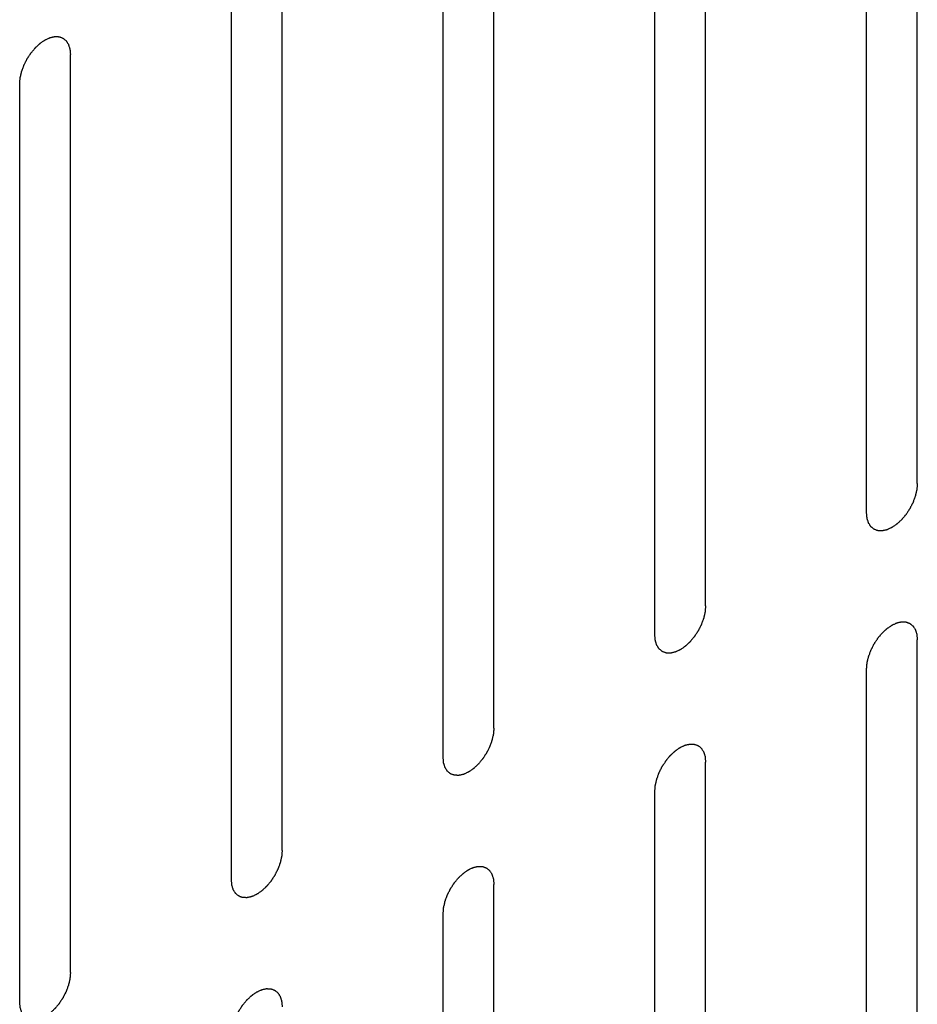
# Model space of a CAD drawing. Header units: inches. Extents: x 5 to 265, y 5 to 171.
# Tile 157 of 212: x 197.368 to 198.307, y 139.102 to 140.131. Entities that reach past the tile are written whole.
import ezdxf

# ---------------------------------------------------------------- set-up
doc = ezdxf.new("R2010")
doc.units = ezdxf.units.IN
doc.header["$LTSCALE"] = 14.96
doc.header["$MEASUREMENT"] = 0
doc.layers.get('0').update_dxf_attribs({"linetype": 'CONTINUOUS'})

msp = doc.modelspace()

# ---------------------------------------------------------------- linework, layer by layer
at = {"color": 7, "linetype": 'Continuous'}
for p, q in [((198.3065, 139.6467), (198.3065, 140.6061)), ((198.2535, 139.6161), (198.2535, 140.5755)), ((198.0852, 139.5189), (198.0852, 140.4783)), ((198.0321, 139.4883), (198.0321, 140.4477)), ((197.8639, 139.3911), (197.8639, 140.3505)), ((197.8108, 139.3605), (197.8108, 140.3199)), ((197.6425, 139.2633), (197.6425, 140.2227)), ((197.5895, 139.2327), (197.5895, 140.1921)), ((197.4212, 139.1356), (197.4212, 140.095)), ((197.3682, 139.1049), (197.3682, 140.0643)), ((198.3065, 138.524), (198.3065, 139.4834)), ((198.2535, 138.4934), (198.2535, 139.4528)), ((198.0852, 138.3962), (198.0852, 139.3556)), ((198.0321, 138.3656), (198.0321, 139.325)), ((197.8639, 138.2684), (197.8639, 139.2278)), ((197.8108, 138.2378), (197.8108, 139.1972))]:
    msp.add_line(p, q, dxfattribs=at)
for points in [[(197.3682, 140.0643), (197.3682, 140.0649), (197.3683, 140.0659), (197.3684, 140.0675), (197.3685, 140.0688), (197.3686, 140.0697), (197.3687, 140.0702), (197.3687, 140.0706), (197.3688, 140.071), (197.3689, 140.0715), (197.3691, 140.0725), (197.3694, 140.0739), (197.3697, 140.0752), (197.37, 140.0762), (197.3701, 140.0768), (197.3702, 140.0772), (197.3703, 140.0776), (197.3705, 140.0781), (197.3709, 140.0791), (197.3714, 140.0805), (197.3719, 140.0819), (197.3723, 140.0829), (197.3725, 140.0834), (197.3726, 140.0838), (197.3728, 140.0843), (197.3731, 140.0848), (197.3736, 140.0858), (197.3743, 140.0872), (197.375, 140.0885), (197.3755, 140.0895), (197.3757, 140.0901), (197.3759, 140.0905), (197.3762, 140.0909), (197.3765, 140.0914), (197.3771, 140.0923), (197.3779, 140.0935), (197.3788, 140.0948), (197.3794, 140.0957), (197.3797, 140.0962), (197.3799, 140.0966), (197.3802, 140.0969), (197.3806, 140.0974), (197.3813, 140.0982), (197.3822, 140.0993), (197.3832, 140.1004), (197.3838, 140.1012), (197.3842, 140.1017), (197.3845, 140.102), (197.3848, 140.1023), (197.3852, 140.1027), (197.3859, 140.1034), (197.387, 140.1043), (197.388, 140.1053), (197.3887, 140.106), (197.3891, 140.1063), (197.3894, 140.1067), (197.3898, 140.1069), (197.3902, 140.1072), (197.391, 140.1077), (197.3921, 140.1085), (197.3932, 140.1092), (197.3939, 140.1097), (197.3944, 140.11), (197.3947, 140.1103), (197.395, 140.1104), (197.3954, 140.1106), (197.3962, 140.111), (197.3973, 140.1115), (197.3983, 140.112), (197.3991, 140.1123), (197.3995, 140.1125), (197.3998, 140.1127), (197.4002, 140.1127), (197.4006, 140.1128), (197.4013, 140.113), (197.4023, 140.1132), (197.4034, 140.1135), (197.4041, 140.1136), (197.4045, 140.1137), (197.4048, 140.1138), (197.4051, 140.1138), (197.4055, 140.1138), (197.4061, 140.1137), (197.4071, 140.1137), (197.408, 140.1137), (197.4087, 140.1137), (197.4091, 140.1136), (197.4094, 140.1136), (197.4096, 140.1135), (197.41, 140.1134), (197.4106, 140.1132), (197.4114, 140.1129), (197.4123, 140.1126), (197.4129, 140.1123), (197.4132, 140.1122), (197.4135, 140.1121), (197.4136, 140.1119), (197.4139, 140.1117), (197.4144, 140.1113), (197.4151, 140.1108), (197.4158, 140.1102), (197.4163, 140.1098), (197.4165, 140.1096), (197.4167, 140.1094), (197.4169, 140.1092), (197.4171, 140.1088), (197.4174, 140.1083), (197.418, 140.1075), (197.4185, 140.1067), (197.4188, 140.1061), (197.419, 140.1058), (197.4192, 140.1056), (197.4193, 140.1052), (197.4194, 140.1048), (197.4196, 140.1041), (197.4199, 140.1031), (197.4202, 140.1021), (197.4205, 140.1014), (197.4206, 140.101), (197.4207, 140.1007), (197.4207, 140.1003), (197.4208, 140.0999), (197.4208, 140.099), (197.421, 140.0978), (197.4211, 140.0964), (197.4212, 140.0954), (197.4212, 140.095)], [(198.3065, 139.6467), (198.3065, 139.6462), (198.3064, 139.6451), (198.3063, 139.6436), (198.3061, 139.6423), (198.3061, 139.6414), (198.306, 139.6408), (198.306, 139.6405), (198.3059, 139.64), (198.3058, 139.6395), (198.3056, 139.6385), (198.3053, 139.6372), (198.3049, 139.6358), (198.3047, 139.6348), (198.3046, 139.6343), (198.3045, 139.6339), (198.3043, 139.6334), (198.3042, 139.6329), (198.3038, 139.6319), (198.3033, 139.6305), (198.3028, 139.6291), (198.3024, 139.6282), (198.3022, 139.6276), (198.3021, 139.6272), (198.3019, 139.6268), (198.3016, 139.6262), (198.3011, 139.6253), (198.3004, 139.6239), (198.2997, 139.6225), (198.2992, 139.6215), (198.2989, 139.621), (198.2988, 139.6205), (198.2985, 139.6202), (198.2982, 139.6197), (198.2976, 139.6188), (198.2967, 139.6175), (198.2959, 139.6162), (198.2953, 139.6153), (198.295, 139.6148), (198.2948, 139.6144), (198.2945, 139.6141), (198.2941, 139.6137), (198.2934, 139.6129), (198.2925, 139.6117), (198.2915, 139.6106), (198.2908, 139.6098), (198.2905, 139.6093), (198.2902, 139.609), (198.2899, 139.6087), (198.2895, 139.6083), (198.2887, 139.6077), (198.2877, 139.6067), (198.2867, 139.6057), (198.286, 139.6051), (198.2855, 139.6047), (198.2852, 139.6044), (198.2849, 139.6042), (198.2845, 139.6039), (198.2837, 139.6033), (198.2826, 139.6026), (198.2815, 139.6018), (198.2808, 139.6013), (198.2803, 139.601), (198.28, 139.6007), (198.2797, 139.6006), (198.2792, 139.6004), (198.2785, 139.6001), (198.2774, 139.5996), (198.2763, 139.5991), (198.2756, 139.5987), (198.2752, 139.5985), (198.2748, 139.5983), (198.2745, 139.5983), (198.2741, 139.5982), (198.2734, 139.598), (198.2724, 139.5978), (198.2713, 139.5976), (198.2706, 139.5974), (198.2702, 139.5973), (198.2699, 139.5972), (198.2696, 139.5973), (198.2692, 139.5973), (198.2686, 139.5973), (198.2676, 139.5973), (198.2666, 139.5974), (198.266, 139.5974), (198.2656, 139.5974), (198.2653, 139.5974), (198.2651, 139.5975), (198.2647, 139.5976), (198.2641, 139.5978), (198.2633, 139.5982), (198.2624, 139.5985), (198.2618, 139.5987), (198.2615, 139.5988), (198.2612, 139.5989), (198.261, 139.5991), (198.2608, 139.5993), (198.2603, 139.5997), (198.2596, 139.6003), (198.2589, 139.6008), (198.2584, 139.6012), (198.2582, 139.6015), (198.2579, 139.6016), (198.2578, 139.6019), (198.2576, 139.6022), (198.2572, 139.6028), (198.2567, 139.6036), (198.2562, 139.6044), (198.2559, 139.6049), (198.2557, 139.6052), (198.2555, 139.6055), (198.2554, 139.6058), (198.2553, 139.6062), (198.2551, 139.6069), (198.2548, 139.6079), (198.2544, 139.6089), (198.2542, 139.6096), (198.2541, 139.61), (198.254, 139.6103), (198.254, 139.6107), (198.2539, 139.6112), (198.2538, 139.612), (198.2537, 139.6132), (198.2536, 139.6146), (198.2535, 139.6156), (198.2535, 139.6161)], [(198.0852, 139.5189), (198.0851, 139.5184), (198.0851, 139.5173), (198.0849, 139.5158), (198.0848, 139.5145), (198.0848, 139.5136), (198.0847, 139.5131), (198.0847, 139.5127), (198.0846, 139.5123), (198.0845, 139.5117), (198.0842, 139.5107), (198.0839, 139.5094), (198.0836, 139.508), (198.0834, 139.507), (198.0833, 139.5065), (198.0832, 139.5061), (198.083, 139.5057), (198.0828, 139.5051), (198.0825, 139.5041), (198.082, 139.5027), (198.0815, 139.5014), (198.0811, 139.5004), (198.0809, 139.4998), (198.0808, 139.4994), (198.0805, 139.499), (198.0803, 139.4984), (198.0798, 139.4975), (198.0791, 139.4961), (198.0784, 139.4947), (198.0779, 139.4937), (198.0776, 139.4932), (198.0774, 139.4928), (198.0772, 139.4924), (198.0768, 139.4919), (198.0762, 139.491), (198.0754, 139.4897), (198.0746, 139.4885), (198.074, 139.4876), (198.0737, 139.4871), (198.0734, 139.4867), (198.0731, 139.4863), (198.0728, 139.4859), (198.0721, 139.4851), (198.0711, 139.4839), (198.0702, 139.4828), (198.0695, 139.482), (198.0691, 139.4816), (198.0689, 139.4812), (198.0685, 139.4809), (198.0681, 139.4805), (198.0674, 139.4799), (198.0664, 139.4789), (198.0654, 139.478), (198.0646, 139.4773), (198.0642, 139.4769), (198.0639, 139.4766), (198.0636, 139.4764), (198.0631, 139.4761), (198.0624, 139.4756), (198.0613, 139.4748), (198.0602, 139.474), (198.0594, 139.4735), (198.059, 139.4732), (198.0587, 139.473), (198.0583, 139.4728), (198.0579, 139.4726), (198.0572, 139.4723), (198.0561, 139.4718), (198.055, 139.4713), (198.0543, 139.4709), (198.0538, 139.4707), (198.0535, 139.4706), (198.0532, 139.4705), (198.0528, 139.4704), (198.0521, 139.4703), (198.051, 139.47), (198.05, 139.4698), (198.0493, 139.4696), (198.0489, 139.4695), (198.0486, 139.4694), (198.0483, 139.4695), (198.0479, 139.4695), (198.0472, 139.4695), (198.0463, 139.4695), (198.0453, 139.4696), (198.0447, 139.4696), (198.0443, 139.4696), (198.044, 139.4696), (198.0437, 139.4697), (198.0434, 139.4698), (198.0428, 139.4701), (198.042, 139.4704), (198.0411, 139.4707), (198.0405, 139.4709), (198.0402, 139.471), (198.0399, 139.4711), (198.0397, 139.4713), (198.0394, 139.4715), (198.039, 139.4719), (198.0383, 139.4725), (198.0376, 139.4731), (198.0371, 139.4734), (198.0368, 139.4737), (198.0366, 139.4738), (198.0365, 139.4741), (198.0363, 139.4744), (198.0359, 139.475), (198.0354, 139.4758), (198.0349, 139.4766), (198.0345, 139.4771), (198.0343, 139.4775), (198.0342, 139.4777), (198.0341, 139.478), (198.034, 139.4784), (198.0337, 139.4791), (198.0334, 139.4801), (198.0331, 139.4811), (198.0329, 139.4818), (198.0328, 139.4822), (198.0327, 139.4825), (198.0326, 139.4829), (198.0326, 139.4834), (198.0325, 139.4842), (198.0324, 139.4854), (198.0323, 139.4869), (198.0322, 139.4878), (198.0321, 139.4883)], [(198.2535, 139.4528), (198.2535, 139.4533), (198.2536, 139.4543), (198.2537, 139.4559), (198.2538, 139.4572), (198.2539, 139.4581), (198.254, 139.4586), (198.254, 139.459), (198.2541, 139.4594), (198.2542, 139.46), (198.2544, 139.4609), (198.2547, 139.4623), (198.255, 139.4637), (198.2553, 139.4646), (198.2554, 139.4652), (198.2555, 139.4656), (198.2556, 139.466), (198.2558, 139.4666), (198.2562, 139.4675), (198.2567, 139.4689), (198.2572, 139.4703), (198.2575, 139.4713), (198.2578, 139.4719), (198.2579, 139.4723), (198.2581, 139.4727), (198.2584, 139.4732), (198.2589, 139.4742), (198.2596, 139.4756), (198.2603, 139.477), (198.2608, 139.4779), (198.261, 139.4785), (198.2612, 139.4789), (198.2615, 139.4793), (198.2618, 139.4798), (198.2624, 139.4807), (198.2632, 139.482), (198.2641, 139.4832), (198.2647, 139.4841), (198.265, 139.4846), (198.2652, 139.485), (198.2655, 139.4853), (198.2659, 139.4858), (198.2666, 139.4866), (198.2675, 139.4877), (198.2685, 139.4889), (198.2691, 139.4897), (198.2695, 139.4901), (198.2698, 139.4905), (198.2701, 139.4907), (198.2705, 139.4911), (198.2712, 139.4918), (198.2723, 139.4928), (198.2733, 139.4937), (198.274, 139.4944), (198.2744, 139.4948), (198.2747, 139.4951), (198.2751, 139.4953), (198.2755, 139.4956), (198.2763, 139.4961), (198.2774, 139.4969), (198.2785, 139.4976), (198.2792, 139.4982), (198.2797, 139.4985), (198.28, 139.4987), (198.2803, 139.4988), (198.2807, 139.4991), (198.2815, 139.4994), (198.2826, 139.4999), (198.2836, 139.5004), (198.2844, 139.5007), (198.2848, 139.5009), (198.2851, 139.5011), (198.2854, 139.5012), (198.2859, 139.5013), (198.2866, 139.5014), (198.2876, 139.5017), (198.2886, 139.5019), (198.2894, 139.5021), (198.2898, 139.5021), (198.2901, 139.5022), (198.2904, 139.5022), (198.2908, 139.5022), (198.2914, 139.5022), (198.2924, 139.5021), (198.2933, 139.5021), (198.294, 139.5021), (198.2944, 139.5021), (198.2947, 139.5021), (198.2949, 139.502), (198.2953, 139.5018), (198.2959, 139.5016), (198.2967, 139.5013), (198.2975, 139.501), (198.2981, 139.5008), (198.2985, 139.5006), (198.2988, 139.5006), (198.2989, 139.5004), (198.2992, 139.5002), (198.2997, 139.4998), (198.3004, 139.4992), (198.3011, 139.4986), (198.3015, 139.4982), (198.3018, 139.498), (198.302, 139.4979), (198.3022, 139.4976), (198.3024, 139.4973), (198.3027, 139.4967), (198.3032, 139.4959), (198.3038, 139.4951), (198.3041, 139.4945), (198.3043, 139.4942), (198.3045, 139.494), (198.3046, 139.4937), (198.3047, 139.4933), (198.3049, 139.4926), (198.3052, 139.4916), (198.3055, 139.4905), (198.3058, 139.4898), (198.3059, 139.4894), (198.306, 139.4892), (198.306, 139.4888), (198.3061, 139.4883), (198.3061, 139.4875), (198.3062, 139.4863), (198.3064, 139.4848), (198.3065, 139.4839), (198.3065, 139.4834)], [(197.8639, 139.3911), (197.8638, 139.3906), (197.8637, 139.3896), (197.8636, 139.388), (197.8635, 139.3867), (197.8634, 139.3858), (197.8634, 139.3853), (197.8634, 139.3849), (197.8633, 139.3845), (197.8631, 139.3839), (197.8629, 139.383), (197.8626, 139.3816), (197.8623, 139.3802), (197.8621, 139.3793), (197.8619, 139.3787), (197.8619, 139.3783), (197.8617, 139.3779), (197.8615, 139.3773), (197.8611, 139.3764), (197.8606, 139.375), (197.8601, 139.3736), (197.8598, 139.3726), (197.8596, 139.372), (197.8594, 139.3716), (197.8592, 139.3712), (197.8589, 139.3707), (197.8585, 139.3697), (197.8578, 139.3683), (197.8571, 139.3669), (197.8566, 139.366), (197.8563, 139.3654), (197.8561, 139.365), (197.8558, 139.3646), (197.8555, 139.3641), (197.8549, 139.3632), (197.8541, 139.3619), (197.8533, 139.3607), (197.8527, 139.3598), (197.8523, 139.3593), (197.8521, 139.3589), (197.8518, 139.3586), (197.8514, 139.3581), (197.8508, 139.3573), (197.8498, 139.3562), (197.8489, 139.355), (197.8482, 139.3542), (197.8478, 139.3538), (197.8475, 139.3534), (197.8472, 139.3532), (197.8468, 139.3528), (197.8461, 139.3521), (197.8451, 139.3511), (197.844, 139.3502), (197.8433, 139.3495), (197.8429, 139.3491), (197.8426, 139.3488), (197.8423, 139.3486), (197.8418, 139.3483), (197.8411, 139.3478), (197.84, 139.347), (197.8389, 139.3463), (197.8381, 139.3457), (197.8377, 139.3454), (197.8373, 139.3452), (197.837, 139.3451), (197.8366, 139.3448), (197.8358, 139.3445), (197.8348, 139.344), (197.8337, 139.3435), (197.8329, 139.3432), (197.8325, 139.343), (197.8322, 139.3428), (197.8319, 139.3427), (197.8315, 139.3426), (197.8307, 139.3425), (197.8297, 139.3422), (197.8287, 139.342), (197.828, 139.3418), (197.8275, 139.3418), (197.8272, 139.3417), (197.827, 139.3417), (197.8266, 139.3417), (197.8259, 139.3417), (197.825, 139.3418), (197.824, 139.3418), (197.8233, 139.3418), (197.823, 139.3418), (197.8227, 139.3418), (197.8224, 139.3419), (197.8221, 139.3421), (197.8215, 139.3423), (197.8206, 139.3426), (197.8198, 139.3429), (197.8192, 139.3431), (197.8189, 139.3433), (197.8186, 139.3433), (197.8184, 139.3435), (197.8181, 139.3437), (197.8176, 139.3441), (197.8169, 139.3447), (197.8163, 139.3453), (197.8158, 139.3457), (197.8155, 139.3459), (197.8153, 139.346), (197.8152, 139.3463), (197.8149, 139.3466), (197.8146, 139.3472), (197.8141, 139.348), (197.8136, 139.3488), (197.8132, 139.3494), (197.813, 139.3497), (197.8128, 139.3499), (197.8128, 139.3502), (197.8126, 139.3506), (197.8124, 139.3513), (197.8121, 139.3523), (197.8118, 139.3533), (197.8116, 139.3541), (197.8114, 139.3545), (197.8113, 139.3547), (197.8113, 139.3551), (197.8113, 139.3556), (197.8112, 139.3564), (197.8111, 139.3576), (197.811, 139.3591), (197.8109, 139.36), (197.8108, 139.3605)], [(198.0321, 139.325), (198.0322, 139.3255), (198.0323, 139.3265), (198.0324, 139.3281), (198.0325, 139.3294), (198.0326, 139.3303), (198.0326, 139.3308), (198.0326, 139.3312), (198.0328, 139.3316), (198.0329, 139.3322), (198.0331, 139.3331), (198.0334, 139.3345), (198.0337, 139.3359), (198.0339, 139.3369), (198.0341, 139.3374), (198.0341, 139.3378), (198.0343, 139.3382), (198.0345, 139.3388), (198.0349, 139.3398), (198.0354, 139.3412), (198.0359, 139.3425), (198.0362, 139.3435), (198.0364, 139.3441), (198.0366, 139.3445), (198.0368, 139.3449), (198.0371, 139.3455), (198.0376, 139.3464), (198.0382, 139.3478), (198.0389, 139.3492), (198.0394, 139.3502), (198.0397, 139.3507), (198.0399, 139.3511), (198.0402, 139.3515), (198.0405, 139.352), (198.0411, 139.3529), (198.0419, 139.3542), (198.0428, 139.3554), (198.0433, 139.3563), (198.0437, 139.3568), (198.0439, 139.3572), (198.0442, 139.3576), (198.0446, 139.358), (198.0452, 139.3588), (198.0462, 139.36), (198.0471, 139.3611), (198.0478, 139.3619), (198.0482, 139.3623), (198.0485, 139.3627), (198.0488, 139.363), (198.0492, 139.3634), (198.0499, 139.364), (198.051, 139.365), (198.052, 139.3659), (198.0527, 139.3666), (198.0531, 139.367), (198.0534, 139.3673), (198.0538, 139.3675), (198.0542, 139.3678), (198.055, 139.3683), (198.056, 139.3691), (198.0571, 139.3699), (198.0579, 139.3704), (198.0583, 139.3707), (198.0587, 139.3709), (198.059, 139.3711), (198.0594, 139.3713), (198.0602, 139.3716), (198.0612, 139.3721), (198.0623, 139.3726), (198.0631, 139.373), (198.0635, 139.3732), (198.0638, 139.3733), (198.0641, 139.3734), (198.0645, 139.3735), (198.0653, 139.3736), (198.0663, 139.3739), (198.0673, 139.3741), (198.068, 139.3743), (198.0685, 139.3744), (198.0688, 139.3745), (198.0691, 139.3744), (198.0694, 139.3744), (198.0701, 139.3744), (198.0711, 139.3744), (198.072, 139.3743), (198.0727, 139.3743), (198.0731, 139.3743), (198.0733, 139.3743), (198.0736, 139.3742), (198.0739, 139.3741), (198.0745, 139.3738), (198.0754, 139.3735), (198.0762, 139.3732), (198.0768, 139.373), (198.0772, 139.3729), (198.0774, 139.3728), (198.0776, 139.3726), (198.0779, 139.3724), (198.0784, 139.372), (198.0791, 139.3714), (198.0797, 139.3708), (198.0802, 139.3705), (198.0805, 139.3702), (198.0807, 139.3701), (198.0808, 139.3698), (198.0811, 139.3695), (198.0814, 139.3689), (198.0819, 139.3681), (198.0824, 139.3673), (198.0828, 139.3668), (198.083, 139.3664), (198.0832, 139.3662), (198.0832, 139.3659), (198.0834, 139.3655), (198.0836, 139.3648), (198.0839, 139.3638), (198.0842, 139.3628), (198.0844, 139.3621), (198.0846, 139.3617), (198.0847, 139.3614), (198.0847, 139.361), (198.0847, 139.3605), (198.0848, 139.3597), (198.0849, 139.3585), (198.0851, 139.357), (198.0851, 139.3561), (198.0852, 139.3556)], [(197.6425, 139.2633), (197.6425, 139.2628), (197.6424, 139.2618), (197.6423, 139.2602), (197.6422, 139.2589), (197.6421, 139.258), (197.6421, 139.2575), (197.642, 139.2571), (197.6419, 139.2567), (197.6418, 139.2561), (197.6416, 139.2552), (197.6413, 139.2538), (197.641, 139.2524), (197.6408, 139.2515), (197.6406, 139.2509), (197.6406, 139.2505), (197.6404, 139.2501), (197.6402, 139.2496), (197.6398, 139.2486), (197.6393, 139.2472), (197.6388, 139.2458), (197.6385, 139.2448), (197.6383, 139.2443), (197.6381, 139.2438), (197.6379, 139.2434), (197.6376, 139.2429), (197.6371, 139.2419), (197.6364, 139.2405), (197.6357, 139.2391), (197.6353, 139.2382), (197.635, 139.2376), (197.6348, 139.2372), (197.6345, 139.2368), (197.6342, 139.2363), (197.6336, 139.2354), (197.6328, 139.2342), (197.6319, 139.2329), (197.6314, 139.232), (197.631, 139.2315), (197.6308, 139.2311), (197.6305, 139.2308), (197.6301, 139.2303), (197.6294, 139.2295), (197.6285, 139.2284), (197.6275, 139.2272), (197.6269, 139.2264), (197.6265, 139.226), (197.6262, 139.2256), (197.6259, 139.2254), (197.6255, 139.225), (197.6248, 139.2243), (197.6237, 139.2234), (197.6227, 139.2224), (197.622, 139.2217), (197.6216, 139.2213), (197.6213, 139.221), (197.6209, 139.2208), (197.6205, 139.2205), (197.6197, 139.22), (197.6186, 139.2192), (197.6175, 139.2185), (197.6168, 139.2179), (197.6163, 139.2177), (197.616, 139.2174), (197.6157, 139.2173), (197.6153, 139.2171), (197.6145, 139.2167), (197.6134, 139.2162), (197.6124, 139.2157), (197.6116, 139.2154), (197.6112, 139.2152), (197.6109, 139.215), (197.6106, 139.215), (197.6101, 139.2149), (197.6094, 139.2147), (197.6084, 139.2145), (197.6074, 139.2142), (197.6066, 139.2141), (197.6062, 139.214), (197.6059, 139.2139), (197.6056, 139.2139), (197.6052, 139.2139), (197.6046, 139.2139), (197.6036, 139.214), (197.6027, 139.214), (197.602, 139.214), (197.6016, 139.2141), (197.6013, 139.214), (197.6011, 139.2142), (197.6007, 139.2143), (197.6002, 139.2145), (197.5993, 139.2148), (197.5985, 139.2151), (197.5979, 139.2153), (197.5975, 139.2155), (197.5973, 139.2155), (197.5971, 139.2157), (197.5968, 139.216), (197.5963, 139.2164), (197.5956, 139.2169), (197.5949, 139.2175), (197.5945, 139.2179), (197.5942, 139.2181), (197.594, 139.2183), (197.5938, 139.2185), (197.5936, 139.2188), (197.5933, 139.2194), (197.5928, 139.2202), (197.5923, 139.221), (197.5919, 139.2216), (197.5917, 139.2219), (197.5915, 139.2221), (197.5914, 139.2224), (197.5913, 139.2228), (197.5911, 139.2236), (197.5908, 139.2246), (197.5905, 139.2256), (197.5902, 139.2263), (197.5901, 139.2267), (197.59, 139.227), (197.59, 139.2273), (197.5899, 139.2278), (197.5899, 139.2287), (197.5898, 139.2299), (197.5896, 139.2313), (197.5895, 139.2323), (197.5895, 139.2327)], [(197.8108, 139.1972), (197.8109, 139.1977), (197.811, 139.1988), (197.8111, 139.2003), (197.8112, 139.2016), (197.8113, 139.2025), (197.8113, 139.2031), (197.8113, 139.2034), (197.8114, 139.2039), (197.8115, 139.2044), (197.8118, 139.2054), (197.8121, 139.2067), (197.8124, 139.2081), (197.8126, 139.2091), (197.8127, 139.2096), (197.8128, 139.21), (197.813, 139.2105), (197.8132, 139.211), (197.8135, 139.212), (197.814, 139.2134), (197.8145, 139.2148), (197.8149, 139.2157), (197.8151, 139.2163), (197.8152, 139.2167), (197.8155, 139.2171), (197.8157, 139.2177), (197.8162, 139.2186), (197.8169, 139.22), (197.8176, 139.2214), (197.8181, 139.2224), (197.8184, 139.2229), (197.8186, 139.2234), (197.8188, 139.2237), (197.8192, 139.2242), (197.8198, 139.2251), (197.8206, 139.2264), (197.8214, 139.2277), (197.822, 139.2286), (197.8223, 139.2291), (197.8226, 139.2295), (197.8229, 139.2298), (197.8233, 139.2302), (197.8239, 139.231), (197.8249, 139.2322), (197.8258, 139.2333), (197.8265, 139.2341), (197.8269, 139.2346), (197.8271, 139.2349), (197.8275, 139.2352), (197.8279, 139.2356), (197.8286, 139.2362), (197.8296, 139.2372), (197.8307, 139.2382), (197.8314, 139.2388), (197.8318, 139.2392), (197.8321, 139.2395), (197.8324, 139.2397), (197.8329, 139.24), (197.8336, 139.2406), (197.8347, 139.2413), (197.8358, 139.2421), (197.8366, 139.2426), (197.837, 139.2429), (197.8373, 139.2432), (197.8377, 139.2433), (197.8381, 139.2435), (197.8388, 139.2438), (197.8399, 139.2443), (197.841, 139.2448), (197.8417, 139.2452), (197.8422, 139.2454), (197.8425, 139.2456), (197.8428, 139.2456), (197.8432, 139.2457), (197.8439, 139.2459), (197.845, 139.2461), (197.846, 139.2463), (197.8467, 139.2465), (197.8471, 139.2466), (197.8475, 139.2467), (197.8477, 139.2466), (197.8481, 139.2466), (197.8488, 139.2466), (197.8497, 139.2466), (197.8507, 139.2465), (197.8514, 139.2465), (197.8517, 139.2465), (197.852, 139.2465), (197.8523, 139.2464), (197.8526, 139.2463), (197.8532, 139.2461), (197.8541, 139.2457), (197.8549, 139.2454), (197.8555, 139.2452), (197.8558, 139.2451), (197.8561, 139.245), (197.8563, 139.2448), (197.8566, 139.2446), (197.857, 139.2442), (197.8577, 139.2436), (197.8584, 139.2431), (197.8589, 139.2427), (197.8592, 139.2424), (197.8594, 139.2423), (197.8595, 139.242), (197.8597, 139.2417), (197.8601, 139.2411), (197.8606, 139.2403), (197.8611, 139.2395), (197.8615, 139.239), (197.8617, 139.2387), (197.8618, 139.2384), (197.8619, 139.2381), (197.862, 139.2377), (197.8623, 139.237), (197.8626, 139.236), (197.8629, 139.235), (197.8631, 139.2343), (197.8632, 139.2339), (197.8634, 139.2336), (197.8634, 139.2332), (197.8634, 139.2327), (197.8635, 139.2319), (197.8636, 139.2307), (197.8637, 139.2293), (197.8638, 139.2283), (197.8639, 139.2278)], [(197.4212, 139.1356), (197.4212, 139.135), (197.4211, 139.134), (197.421, 139.1324), (197.4209, 139.1311), (197.4208, 139.1302), (197.4207, 139.1297), (197.4207, 139.1293), (197.4206, 139.1289), (197.4205, 139.1284), (197.4203, 139.1274), (197.42, 139.126), (197.4196, 139.1247), (197.4194, 139.1237), (197.4193, 139.1232), (197.4192, 139.1227), (197.4191, 139.1223), (197.4189, 139.1218), (197.4185, 139.1208), (197.418, 139.1194), (197.4175, 139.118), (197.4171, 139.117), (197.4169, 139.1165), (197.4168, 139.1161), (197.4166, 139.1157), (197.4163, 139.1151), (197.4158, 139.1141), (197.4151, 139.1127), (197.4144, 139.1114), (197.4139, 139.1104), (197.4137, 139.1098), (197.4135, 139.1094), (197.4132, 139.1091), (197.4129, 139.1085), (197.4123, 139.1077), (197.4114, 139.1064), (197.4106, 139.1051), (197.41, 139.1042), (197.4097, 139.1037), (197.4095, 139.1033), (197.4092, 139.103), (197.4088, 139.1025), (197.4081, 139.1017), (197.4072, 139.1006), (197.4062, 139.0995), (197.4056, 139.0987), (197.4052, 139.0982), (197.4049, 139.0979), (197.4046, 139.0976), (197.4042, 139.0972), (197.4034, 139.0965), (197.4024, 139.0956), (197.4014, 139.0946), (197.4007, 139.0939), (197.4002, 139.0936), (197.3999, 139.0933), (197.3996, 139.093), (197.3992, 139.0927), (197.3984, 139.0922), (197.3973, 139.0915), (197.3962, 139.0907), (197.3955, 139.0902), (197.395, 139.0899), (197.3947, 139.0896), (197.3944, 139.0895), (197.3939, 139.0893), (197.3932, 139.0889), (197.3921, 139.0884), (197.391, 139.0879), (197.3903, 139.0876), (197.3899, 139.0874), (197.3895, 139.0872), (197.3892, 139.0872), (197.3888, 139.0871), (197.3881, 139.0869), (197.3871, 139.0867), (197.386, 139.0864), (197.3853, 139.0863), (197.3849, 139.0862), (197.3846, 139.0861), (197.3843, 139.0861), (197.3839, 139.0861), (197.3833, 139.0862), (197.3823, 139.0862), (197.3814, 139.0862), (197.3807, 139.0863), (197.3803, 139.0863), (197.38, 139.0863), (197.3798, 139.0864), (197.3794, 139.0865), (197.3788, 139.0867), (197.378, 139.087), (197.3771, 139.0873), (197.3765, 139.0876), (197.3762, 139.0877), (197.3759, 139.0878), (197.3757, 139.088), (197.3755, 139.0882), (197.375, 139.0886), (197.3743, 139.0891), (197.3736, 139.0897), (197.3731, 139.0901), (197.3729, 139.0903), (197.3726, 139.0905), (197.3725, 139.0907), (197.3723, 139.0911), (197.3719, 139.0916), (197.3714, 139.0924), (197.3709, 139.0932), (197.3706, 139.0938), (197.3704, 139.0941), (197.3702, 139.0943), (197.3701, 139.0947), (197.37, 139.0951), (197.3698, 139.0958), (197.3695, 139.0968), (197.3691, 139.0978), (197.3689, 139.0985), (197.3688, 139.0989), (197.3687, 139.0992), (197.3687, 139.0996), (197.3686, 139.1), (197.3686, 139.1009), (197.3684, 139.1021), (197.3683, 139.1035), (197.3682, 139.1045), (197.3682, 139.1049)], [(197.5895, 139.0694), (197.5895, 139.0699), (197.5896, 139.071), (197.5898, 139.0725), (197.5899, 139.0738), (197.5899, 139.0748), (197.59, 139.0753), (197.59, 139.0757), (197.5901, 139.0761), (197.5902, 139.0766), (197.5904, 139.0776), (197.5908, 139.079), (197.5911, 139.0803), (197.5913, 139.0813), (197.5914, 139.0818), (197.5915, 139.0823), (197.5917, 139.0827), (197.5919, 139.0832), (197.5922, 139.0842), (197.5927, 139.0856), (197.5932, 139.087), (197.5936, 139.088), (197.5938, 139.0885), (197.5939, 139.0889), (197.5941, 139.0893), (197.5944, 139.0899), (197.5949, 139.0909), (197.5956, 139.0922), (197.5963, 139.0936), (197.5968, 139.0946), (197.5971, 139.0951), (197.5973, 139.0956), (197.5975, 139.0959), (197.5979, 139.0965), (197.5984, 139.0973), (197.5993, 139.0986), (197.6001, 139.0999), (197.6007, 139.1008), (197.601, 139.1013), (197.6013, 139.1017), (197.6016, 139.102), (197.6019, 139.1025), (197.6026, 139.1033), (197.6035, 139.1044), (197.6045, 139.1055), (197.6052, 139.1063), (197.6055, 139.1068), (197.6058, 139.1071), (197.6061, 139.1074), (197.6065, 139.1078), (197.6073, 139.1085), (197.6083, 139.1094), (197.6093, 139.1104), (197.6101, 139.1111), (197.6105, 139.1114), (197.6108, 139.1117), (197.6111, 139.1119), (197.6115, 139.1123), (197.6123, 139.1128), (197.6134, 139.1135), (197.6145, 139.1143), (197.6153, 139.1148), (197.6157, 139.1151), (197.616, 139.1154), (197.6163, 139.1155), (197.6168, 139.1157), (197.6175, 139.1161), (197.6186, 139.1166), (197.6197, 139.117), (197.6204, 139.1174), (197.6208, 139.1176), (197.6212, 139.1178), (197.6215, 139.1178), (197.6219, 139.1179), (197.6226, 139.1181), (197.6236, 139.1183), (197.6247, 139.1185), (197.6254, 139.1187), (197.6258, 139.1188), (197.6261, 139.1189), (197.6264, 139.1189), (197.6268, 139.1189), (197.6275, 139.1188), (197.6284, 139.1188), (197.6294, 139.1188), (197.63, 139.1187), (197.6304, 139.1187), (197.6307, 139.1187), (197.6309, 139.1186), (197.6313, 139.1185), (197.6319, 139.1183), (197.6327, 139.118), (197.6336, 139.1176), (197.6342, 139.1174), (197.6345, 139.1173), (197.6348, 139.1172), (197.635, 139.117), (197.6353, 139.1168), (197.6357, 139.1164), (197.6364, 139.1159), (197.6371, 139.1153), (197.6376, 139.1149), (197.6378, 139.1147), (197.6381, 139.1145), (197.6382, 139.1142), (197.6384, 139.1139), (197.6388, 139.1134), (197.6393, 139.1126), (197.6398, 139.1118), (197.6401, 139.1112), (197.6403, 139.1109), (197.6405, 139.1107), (197.6406, 139.1103), (197.6407, 139.1099), (197.6409, 139.1092), (197.6413, 139.1082), (197.6416, 139.1072), (197.6418, 139.1065), (197.6419, 139.1061), (197.642, 139.1058), (197.642, 139.1054), (197.6421, 139.105), (197.6422, 139.1041), (197.6423, 139.1029), (197.6424, 139.1015), (197.6425, 139.1005), (197.6425, 139.1)]]:
    msp.add_open_spline(points, degree=3, knots=[0, 0, 0, 0, 0.015625, 0.03125, 0.046875, 0.054688, 0.058594, 0.0625, 0.066406, 0.070312, 0.078125, 0.09375, 0.109375, 0.117188, 0.121094, 0.125, 0.128906, 0.132812, 0.140625, 0.15625, 0.171875, 0.179688, 0.183594, 0.1875, 0.191406, 0.195312, 0.203125, 0.21875, 0.234375, 0.242188, 0.246094, 0.25, 0.253906, 0.257812, 0.265625, 0.28125, 0.296875, 0.304688, 0.308594, 0.3125, 0.316406, 0.320312, 0.328125, 0.34375, 0.359375, 0.367188, 0.371094, 0.375, 0.378906, 0.382812, 0.390625, 0.40625, 0.421875, 0.429688, 0.433594, 0.4375, 0.441406, 0.445312, 0.453125, 0.46875, 0.484375, 0.492188, 0.496094, 0.5, 0.503906, 0.507812, 0.515625, 0.53125, 0.546875, 0.554688, 0.558594, 0.5625, 0.566406, 0.570312, 0.578125, 0.59375, 0.609375, 0.617188, 0.621094, 0.625, 0.628906, 0.632812, 0.640625, 0.65625, 0.671875, 0.679688, 0.683594, 0.6875, 0.691406, 0.695312, 0.703125, 0.71875, 0.734375, 0.742188, 0.746094, 0.75, 0.753906, 0.757812, 0.765625, 0.78125, 0.796875, 0.804688, 0.808594, 0.8125, 0.816406, 0.820312, 0.828125, 0.84375, 0.859375, 0.867188, 0.871094, 0.875, 0.878906, 0.882812, 0.890625, 0.90625, 0.921875, 0.929688, 0.933594, 0.9375, 0.941406, 0.945312, 0.953125, 0.96875, 0.984375, 1, 1, 1, 1], dxfattribs=at)

doc.saveas('drawing.dxf')
